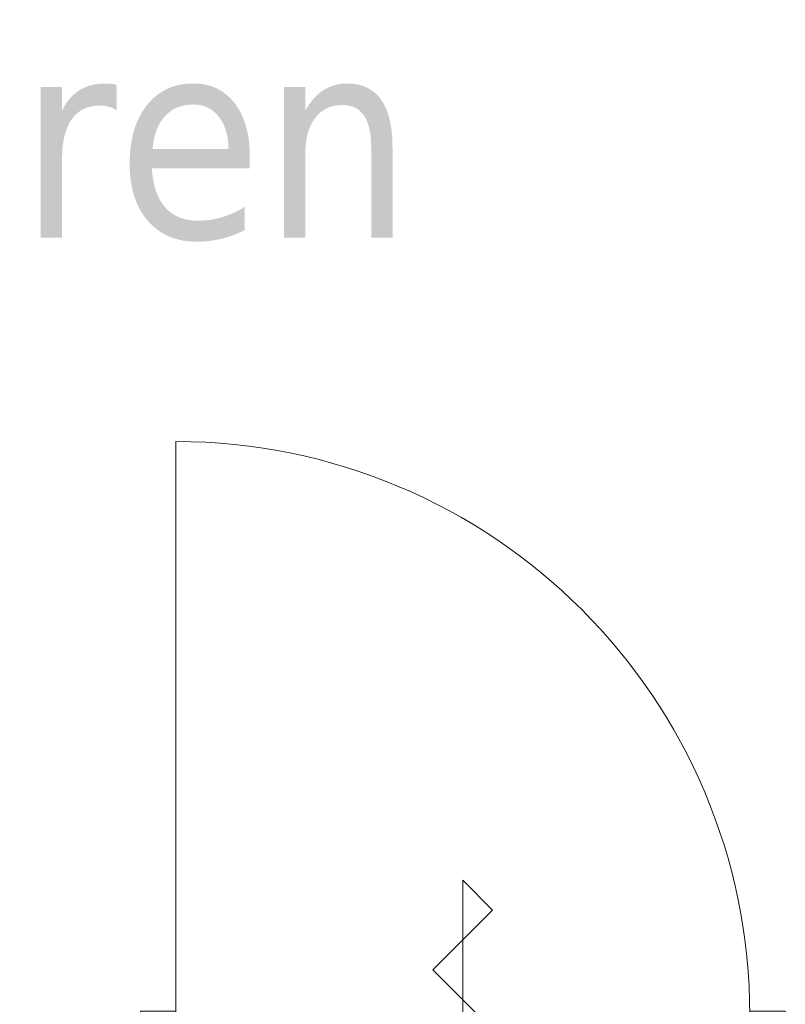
# Model space of a CAD drawing. Extents: x 2820 to 91013, y 1478 to 38178.
# Tile 117 of 182: x 35550 to 36457, y 34230 to 35396. Entities that reach past the tile are written whole.
import ezdxf

# ---------------------------------------------------------------- set-up
doc = ezdxf.new("R2010")
doc.units = 0
doc.header["$LTSCALE"] = 50
doc.layers.get('0').update_dxf_attribs({"linetype": 'CONTINUOUS'})
for name, color, linetype, lineweight in [('Onderlegger 2e verdieping$0$A-AREA-IDEN', 8, 'CONTINUOUS', 18), ('Onderlegger 2e verdieping$0$A-DETL-GENF', 8, 'CONTINUOUS', 18), ('Onderlegger 2e verdieping$0$A-DOOR', 8, 'CONTINUOUS', 25), ('Onderlegger 2e verdieping$0$A-GENM', 8, 'CONTINUOUS', 18)]:
    doc.layers.add(name, color=color, linetype=linetype, lineweight=lineweight)
doc.styles.add('Onderlegger 2e verdieping$0$Tahoma_1', font='TAHOMA.TTF', dxfattribs={"height": 238.040123})

# ---------------------------------------------------------------- blocks, each defined once
blk = doc.blocks.new('Onderlegger 2e verdieping$0$32_KA_hout_67-114-enkele_deur_met dorpel - H630d-V134-Plotview 2e Verdieping - schaal 1 op 100')
at = {"layer": 'Onderlegger 2e verdieping$0$A-GENM'}
h = blk.add_hatch(dxfattribs=at)
h.set_pattern_fill('FP_208', color=256, style=0, pattern_type=2)
h.set_pattern_definition([(225, (36074.95, 34164.45), (91.92388, -91.92388), [])])
h.paths.add_polyline_path([(-382.1, 57), (-382.1, -57), (-340.1, -57), (-340.1, -12), (-315.1, -12), (-315.1, 57), (-340.1, 57)], flags=0)
h.paths.add_polyline_path([(339.9, 57), (314.9, 57), (314.9, -12), (339.9, -12), (339.9, -57), (381.9, -57), (381.9, 57)], flags=0)
at = {"layer": 'Onderlegger 2e verdieping$0$A-DETL-GENF'}
for p, q in [((35.4, 176.8), (0, 212.1)), ((0, 212.1), (0, -212.1)), ((-35.4, 106.1), (35.4, 176.8)), ((35.4, 35.4), (-35.4, 106.1)), ((-35.4, -35.4), (35.4, 35.4)), ((35.4, -106.1), (-35.4, -35.4)), ((-35.4, -176.8), (35.4, -106.1)), ((0, -212.1), (-35.4, -176.8))]:
    blk.add_line(p, q, dxfattribs=at)
at = {"layer": 'Onderlegger 2e verdieping$0$A-DOOR', "lineweight": 18}
for p, q in [((-382.1, 57), (-315.1, 57)), ((-382.1, -57), (-382.1, 57)), ((-315.1, 57), (-315.1, -12)), ((314.9, 57), (381.9, 57)), ((314.9, -12), (314.9, 57)), ((381.9, 57), (381.9, -57)), ((-340.1, -57), (-382.1, -57)), ((-340.1, -52), (-340.1, -57)), ((339.9, -57), (339.9, -52)), ((381.9, -57), (339.9, -57))]:
    blk.add_line(p, q, dxfattribs=at)
at = {"layer": 'Onderlegger 2e verdieping$0$A-GENM'}
blk.add_line((339.9, -52), (339.9, -732), dxfattribs=at)
blk.add_arc((339.9, -52), 680, 180, 270, dxfattribs=at)
blk = doc.blocks.new('Onderlegger 2e verdieping')
at = {"layer": 'Onderlegger 2e verdieping$0$A-DOOR', "rotation": 180}
blk.add_blockref('Onderlegger 2e verdieping$0$32_KA_hout_67-114-enkele_deur_met dorpel - H630d-V134-Plotview 2e Verdieping - schaal 1 op 100', (36074.9, 34164.5), dxfattribs=at)
at = {"layer": 'Onderlegger 2e verdieping$0$A-AREA-IDEN', "insert": (34772.9, 35376), "char_height": 238.04, "width": 3036, "attachment_point": 2, "line_spacing_factor": 1.000232, "style": 'Onderlegger 2e verdieping$0$Tahoma_1'}
blk.add_mtext('Voorruimte heren\\P11 m²', dxfattribs=at)

msp = doc.modelspace()

# ---------------------------------------------------------------- block references
msp.add_blockref('Onderlegger 2e verdieping', (0, 0))

doc.saveas('drawing.dxf')
